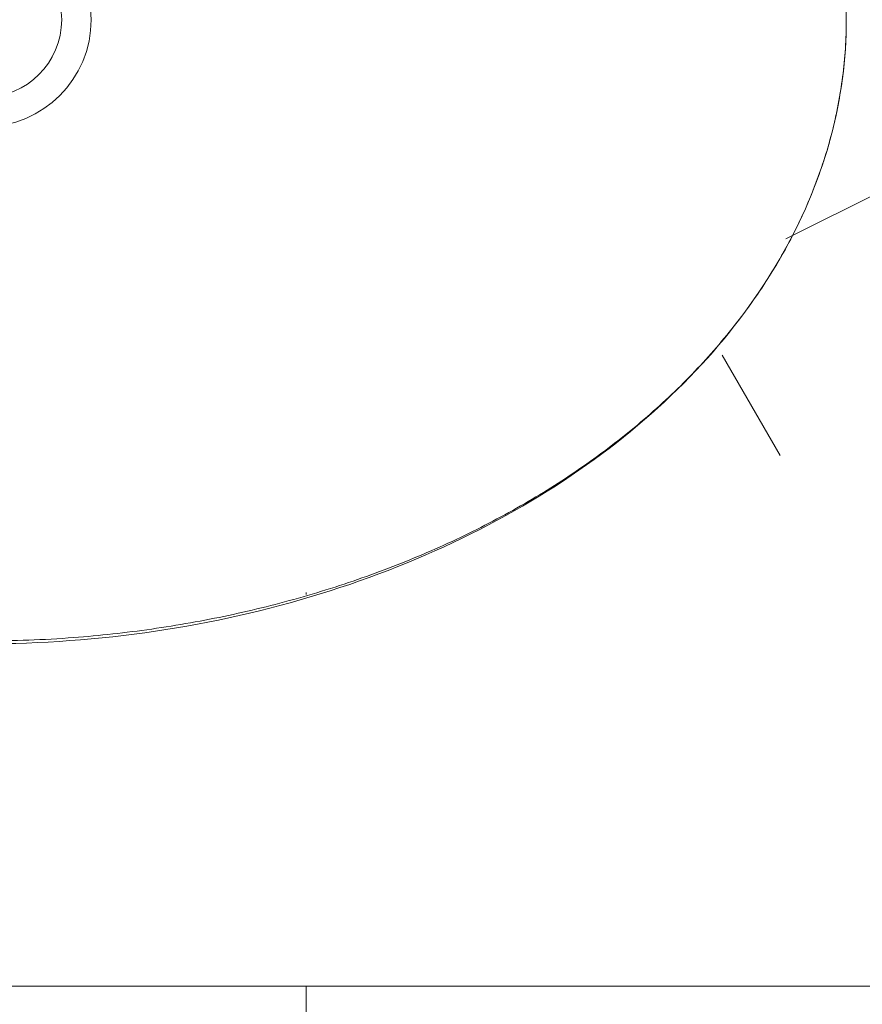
# Model space of a CAD drawing. Header units: millimetres. Extents: x 5980700 to 6194397, y -12939 to 2351883.
# Tile 78 of 124: x 6038194 to 6038438, y -2509 to -2223. Entities that reach past the tile are written whole.
import ezdxf

# ---------------------------------------------------------------- set-up
doc = ezdxf.new("R2010")
doc.units = ezdxf.units.MM
for name, color, linetype, lineweight in [('A-FLOR-PATT', 8, 'Continuous', 18), ('P-SANR-FIXT', 6, 'Continuous', 9), ('Q-CASE', 31, 'Continuous', 9)]:
    doc.layers.add(name, color=color, linetype=linetype, lineweight=lineweight)

# ---------------------------------------------------------------- blocks, each defined once
blk = doc.blocks.new('Componentes de gabinete 9 - Componentes de gabinete 10-3871332-PLANTA DE CAIMENTO DE PISOS - TÉRREO')
at = {"layer": 'Q-CASE', "lineweight": 5}
h = blk.add_hatch(dxfattribs=at)
h.set_pattern_fill('FP_32', color=256, style=0, pattern_type=2)
h.set_pattern_definition([(0, (2e-05, -3e-05), (812.8, 203.2), [33.528, -576.072, 33.528, -576.072, -3251.2]), (0, (2e-05, -3e-05), (812.8, 203.2), [-1219.2, 33.528, -1185.672, 33.528, -576.072, -1422.4]), (0, (2e-05, -3e-05), (812.8, 203.2), [-3048, 33.528, -372.872, 33.528, -982.472]), (120, (304.8, 101.6), (-582.3763620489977, 602.3054481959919), [33.52799999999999, -576.0719999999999, 33.52799999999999, -576.0719999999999, -3251.199999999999]), (120, (304.8, 101.6), (-582.3763620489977, 602.3054481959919), [-1219.2, 33.52799999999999, -1185.672, 33.52799999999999, -576.0719999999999, -1422.4]), (120, (304.8, 101.6), (-582.3763620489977, 602.3054481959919), [-3048, 33.52799999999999, -372.8719999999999, 33.52799999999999, -982.4719999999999]), (240, (406.4, 508), (-230.4236379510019, -805.5054481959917), [33.528, -576.072, 33.528, -576.072, -3251.2]), (240, (406.4, 508), (-230.4236379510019, -805.5054481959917), [-1219.2, 33.528, -1185.672, 33.528, -576.072, -1422.4]), (240, (406.4, 508), (-230.4236379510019, -805.5054481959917), [-3048, 33.528, -372.872, 33.528, -982.472])])
h.paths.add_polyline_path([(-1916.627681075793, -2503.341032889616), (-1916.627681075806, -1928.341032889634), (-4090.616646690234, -1928.341032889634), (-4090.616646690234, -2018.841821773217), (-4266.627681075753, -2018.841821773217), (-4266.627681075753, -2503.341032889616), (-2157.504512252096, -2503.341032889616)])
h.paths.add_polyline_path([(-3110.634107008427, -2404.163083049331), (-3167.436296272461, -2399.394518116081), (-3221.157012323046, -2385.38959533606), (-3268.906719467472, -2363.038630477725), (-3308.194852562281, -2333.777107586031), (-3337.907475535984, -2297.861812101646), (-3354.729751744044, -2262.080064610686), (-3360.600275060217, -2223.341032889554), (-3354.729751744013, -2184.602001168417), (-3335.245784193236, -2144.961343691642), (-3308.194852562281, -2112.904958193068), (-3268.906719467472, -2083.643435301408), (-3221.157012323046, -2061.292470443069), (-3167.436296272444, -2047.287547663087), (-3110.634107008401, -2042.518982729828), (-3072.063723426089, -2045.756980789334), (-3073.614829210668, -2014.807732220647), (-3075.889238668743, -2009.253733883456), (-3076.651862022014, -2003.300731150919), (-3075.850939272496, -1997.352760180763), (-3073.29385822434, -1991.492903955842), (-3069.878323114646, -1987.058951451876), (-3065.11199704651, -1983.411764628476), (-3059.56534687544, -1981.119493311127), (-3053.61482921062, -1980.337716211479), (-3047.664311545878, -1981.119493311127), (-3040.81046620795, -1984.412028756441), (-3037.351335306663, -1987.058951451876), (-3033.614829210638, -1991.990953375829), (-3031.378719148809, -1997.352760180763), (-3030.577796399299, -2003.300731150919), (-3031.340419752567, -2009.253733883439), (-3033.614829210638, -2014.807732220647), (-3035.478337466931, -2051.831263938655), (-3033.390313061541, -2052.15085995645), (-3025.61542372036, -2054.643551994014), (-3000.111201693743, -2061.292470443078), (-2952.361494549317, -2083.643435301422), (-2913.073361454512, -2112.904958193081), (-2884.108826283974, -2147.229036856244), (-2866.538462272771, -2184.602001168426), (-2860.667938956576, -2223.341032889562), (-2866.538462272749, -2262.080064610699), (-2884.108826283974, -2299.453028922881), (-2913.073361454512, -2333.777107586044), (-2952.361494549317, -2363.038630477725), (-3000.111201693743, -2385.38959533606), (-3053.831917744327, -2399.394518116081)])
h.paths.add_polyline_path([(-2291.627681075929, -2404.16308304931), (-2348.429870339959, -2399.394518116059), (-2402.150586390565, -2385.38959533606), (-2451.939830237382, -2361.51959800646), (-2489.188426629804, -2333.777107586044), (-2518.152961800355, -2299.453028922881), (-2535.72332581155, -2262.080064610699), (-2541.593849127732, -2223.341032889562), (-2535.72332581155, -2184.602001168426), (-2518.152961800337, -2147.229036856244), (-2489.188426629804, -2112.904958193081), (-2449.90029353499, -2083.643435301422), (-2402.150586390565, -2061.292470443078), (-2348.42987034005, -2047.287547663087), (-2310.16307827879, -2044.075036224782), (-2311.627681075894, -2014.807732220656), (-2313.90209053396, -2009.253733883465), (-2314.664713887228, -2003.300731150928), (-2313.863791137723, -1997.352760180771), (-2311.306710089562, -1991.492903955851), (-2304.722171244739, -1984.634033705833), (-2303.124848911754, -1983.411764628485), (-2297.578198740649, -1981.119493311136), (-2291.627681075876, -1980.337716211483), (-2285.677163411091, -1981.119493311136), (-2280.130513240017, -1983.411764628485), (-2275.364187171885, -1987.058951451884), (-2271.62768107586, -1991.990953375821), (-2269.353271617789, -1997.637186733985), (-2268.590648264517, -2003.300731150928), (-2269.353271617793, -2009.253733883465), (-2271.62768107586, -2014.807732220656), (-2271.948652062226, -2044.171044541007), (-2234.825491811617, -2047.287547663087), (-2181.104775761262, -2061.292470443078), (-2133.355068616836, -2083.643435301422), (-2094.066935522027, -2112.904958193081), (-2065.102400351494, -2147.229036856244), (-2047.532036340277, -2184.60200116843), (-2041.661513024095, -2223.341032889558), (-2047.532036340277, -2262.080064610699), (-2065.102400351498, -2299.453028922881), (-2094.066935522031, -2333.777107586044), (-2133.355068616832, -2363.038630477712), (-2181.104775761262, -2385.389595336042), (-2234.825491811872, -2399.394518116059)])
h.paths.add_polyline_path([(-3853.614829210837, -2404.163083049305), (-3910.417018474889, -2399.394518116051), (-3964.137734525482, -2385.389595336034), (-4011.887441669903, -2363.038630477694), (-4055.841707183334, -2329.142378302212), (-4081.97028659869, -2296.553628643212), (-4098.118636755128, -2260.765137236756), (-4103.580997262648, -2223.341032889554), (-4097.710473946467, -2184.602001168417), (-4080.14010993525, -2147.229036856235), (-4051.175574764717, -2112.904958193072), (-4011.887441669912, -2083.643435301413), (-3964.137734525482, -2061.292470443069), (-3910.417018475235, -2047.287547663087), (-3872.19667104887, -2043.171977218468), (-3873.614829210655, -2014.807732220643), (-3875.889238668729, -2009.253733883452), (-3876.651862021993, -2003.300731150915), (-3875.850939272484, -1997.352760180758), (-3873.293858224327, -1991.492903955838), (-3868.415851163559, -1985.939869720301), (-3865.111997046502, -1983.411764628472), (-3859.565346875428, -1981.119493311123), (-3853.61482921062, -1980.337716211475), (-3847.664311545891, -1981.119493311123), (-3842.117661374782, -1983.411764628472), (-3837.351335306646, -1987.058951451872), (-3833.614829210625, -1991.990953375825), (-3831.378719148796, -1997.352760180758), (-3830.577796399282, -2003.300731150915), (-3831.340419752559, -2009.253733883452), (-3833.614829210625, -2014.807732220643), (-3833.935800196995, -2044.171044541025), (-3796.812639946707, -2047.287547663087), (-3743.091923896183, -2061.292470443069), (-3695.342216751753, -2083.643435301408), (-3651.387951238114, -2117.539687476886), (-3625.259371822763, -2150.128437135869), (-3609.111021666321, -2185.91692854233), (-3603.648661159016, -2223.341032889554), (-3609.519184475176, -2262.080064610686), (-3629.681102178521, -2302.524118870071), (-3656.054083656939, -2333.777107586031), (-3695.342216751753, -2363.038630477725), (-3743.091923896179, -2385.38959533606), (-3796.812639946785, -2399.394518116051), (-3847.738132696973, -2403.669732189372)])
h = blk.add_hatch(dxfattribs=at)
h.set_pattern_fill('FP_33', color=256, style=0, pattern_type=2)
h.set_pattern_definition([(216.87, (635, 1587.5), (4762.494328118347, 3175.008507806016), [793.75, -7143.75]), (206.565, (1587.5, 1111.25), (-1587.501456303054, -1587.499067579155), [1774.879, -1774.879]), (198.435, (1587.5, 317.5), (-3174.997452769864, -1587.50290376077), [1004.024, -4016.092])])
h.paths.add_polyline_path([(-1916.627681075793, -2503.341032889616), (-1916.627681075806, -1928.341032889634), (-4090.616646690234, -1928.341032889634), (-4090.616646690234, -2018.841821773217), (-4266.627681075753, -2018.841821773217), (-4266.627681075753, -2503.341032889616), (-2157.504512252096, -2503.341032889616)])
h.paths.add_polyline_path([(-3110.634107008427, -2404.163083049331), (-3167.436296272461, -2399.394518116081), (-3221.157012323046, -2385.38959533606), (-3268.906719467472, -2363.038630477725), (-3308.194852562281, -2333.777107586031), (-3337.907475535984, -2297.861812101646), (-3354.729751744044, -2262.080064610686), (-3360.600275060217, -2223.341032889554), (-3354.729751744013, -2184.602001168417), (-3335.245784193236, -2144.961343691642), (-3308.194852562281, -2112.904958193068), (-3268.906719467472, -2083.643435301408), (-3221.157012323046, -2061.292470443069), (-3167.436296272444, -2047.287547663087), (-3110.634107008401, -2042.518982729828), (-3072.063723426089, -2045.756980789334), (-3073.614829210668, -2014.807732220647), (-3075.889238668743, -2009.253733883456), (-3076.651862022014, -2003.300731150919), (-3075.850939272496, -1997.352760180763), (-3073.29385822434, -1991.492903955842), (-3069.878323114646, -1987.058951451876), (-3065.11199704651, -1983.411764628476), (-3059.56534687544, -1981.119493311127), (-3053.61482921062, -1980.337716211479), (-3047.664311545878, -1981.119493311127), (-3040.81046620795, -1984.412028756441), (-3037.351335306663, -1987.058951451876), (-3033.614829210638, -1991.990953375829), (-3031.378719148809, -1997.352760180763), (-3030.577796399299, -2003.300731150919), (-3031.340419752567, -2009.253733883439), (-3033.614829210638, -2014.807732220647), (-3035.478337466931, -2051.831263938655), (-3033.390313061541, -2052.15085995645), (-3025.61542372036, -2054.643551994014), (-3000.111201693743, -2061.292470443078), (-2952.361494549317, -2083.643435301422), (-2913.073361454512, -2112.904958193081), (-2884.108826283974, -2147.229036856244), (-2866.538462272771, -2184.602001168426), (-2860.667938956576, -2223.341032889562), (-2866.538462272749, -2262.080064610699), (-2884.108826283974, -2299.453028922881), (-2913.073361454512, -2333.777107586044), (-2952.361494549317, -2363.038630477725), (-3000.111201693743, -2385.38959533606), (-3053.831917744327, -2399.394518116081)])
h.paths.add_polyline_path([(-2291.627681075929, -2404.16308304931), (-2348.429870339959, -2399.394518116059), (-2402.150586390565, -2385.38959533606), (-2451.939830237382, -2361.51959800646), (-2489.188426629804, -2333.777107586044), (-2518.152961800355, -2299.453028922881), (-2535.72332581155, -2262.080064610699), (-2541.593849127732, -2223.341032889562), (-2535.72332581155, -2184.602001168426), (-2518.152961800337, -2147.229036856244), (-2489.188426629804, -2112.904958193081), (-2449.90029353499, -2083.643435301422), (-2402.150586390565, -2061.292470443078), (-2348.42987034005, -2047.287547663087), (-2310.16307827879, -2044.075036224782), (-2311.627681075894, -2014.807732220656), (-2313.90209053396, -2009.253733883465), (-2314.664713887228, -2003.300731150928), (-2313.863791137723, -1997.352760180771), (-2311.306710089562, -1991.492903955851), (-2304.722171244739, -1984.634033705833), (-2303.124848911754, -1983.411764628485), (-2297.578198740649, -1981.119493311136), (-2291.627681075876, -1980.337716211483), (-2285.677163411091, -1981.119493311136), (-2280.130513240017, -1983.411764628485), (-2275.364187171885, -1987.058951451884), (-2271.62768107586, -1991.990953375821), (-2269.353271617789, -1997.637186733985), (-2268.590648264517, -2003.300731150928), (-2269.353271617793, -2009.253733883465), (-2271.62768107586, -2014.807732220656), (-2271.948652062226, -2044.171044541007), (-2234.825491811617, -2047.287547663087), (-2181.104775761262, -2061.292470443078), (-2133.355068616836, -2083.643435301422), (-2094.066935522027, -2112.904958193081), (-2065.102400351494, -2147.229036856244), (-2047.532036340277, -2184.60200116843), (-2041.661513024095, -2223.341032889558), (-2047.532036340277, -2262.080064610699), (-2065.102400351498, -2299.453028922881), (-2094.066935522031, -2333.777107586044), (-2133.355068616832, -2363.038630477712), (-2181.104775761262, -2385.389595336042), (-2234.825491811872, -2399.394518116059)])
h.paths.add_polyline_path([(-3853.614829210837, -2404.163083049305), (-3910.417018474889, -2399.394518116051), (-3964.137734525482, -2385.389595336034), (-4011.887441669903, -2363.038630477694), (-4055.841707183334, -2329.142378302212), (-4081.97028659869, -2296.553628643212), (-4098.118636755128, -2260.765137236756), (-4103.580997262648, -2223.341032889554), (-4097.710473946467, -2184.602001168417), (-4080.14010993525, -2147.229036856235), (-4051.175574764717, -2112.904958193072), (-4011.887441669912, -2083.643435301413), (-3964.137734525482, -2061.292470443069), (-3910.417018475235, -2047.287547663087), (-3872.19667104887, -2043.171977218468), (-3873.614829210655, -2014.807732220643), (-3875.889238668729, -2009.253733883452), (-3876.651862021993, -2003.300731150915), (-3875.850939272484, -1997.352760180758), (-3873.293858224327, -1991.492903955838), (-3868.415851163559, -1985.939869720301), (-3865.111997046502, -1983.411764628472), (-3859.565346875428, -1981.119493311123), (-3853.61482921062, -1980.337716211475), (-3847.664311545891, -1981.119493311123), (-3842.117661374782, -1983.411764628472), (-3837.351335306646, -1987.058951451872), (-3833.614829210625, -1991.990953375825), (-3831.378719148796, -1997.352760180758), (-3830.577796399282, -2003.300731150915), (-3831.340419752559, -2009.253733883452), (-3833.614829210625, -2014.807732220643), (-3833.935800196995, -2044.171044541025), (-3796.812639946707, -2047.287547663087), (-3743.091923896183, -2061.292470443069), (-3695.342216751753, -2083.643435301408), (-3651.387951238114, -2117.539687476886), (-3625.259371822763, -2150.128437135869), (-3609.111021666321, -2185.91692854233), (-3603.648661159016, -2223.341032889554), (-3609.519184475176, -2262.080064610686), (-3629.681102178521, -2302.524118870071), (-3656.054083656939, -2333.777107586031), (-3695.342216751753, -2363.038630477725), (-3743.091923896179, -2385.38959533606), (-3796.812639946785, -2399.394518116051), (-3847.738132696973, -2403.669732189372)])
at = {"layer": 'Q-CASE', "color": 133, "lineweight": 5}
blk.add_line((-4266.627681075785, -2503.341032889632), (-1916.627681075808, -2503.341032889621), dxfattribs=at)
for points, knots in [([(-2272.940865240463, -2043.029921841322), (-2262.48738732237, -2043.601813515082), (-2235.495914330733, -2046.327661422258), (-2193.402673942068, -2055.852852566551), (-2149.413023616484, -2073.395573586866), (-2111.293563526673, -2096.743737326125), (-2080.522260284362, -2124.738962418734), (-2050.665771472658, -2166.481287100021), (-2041.66151302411, -2200.63404761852), (-2041.66151302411, -2223.341032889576)], [1.644021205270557, 1.644021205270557, 1.644021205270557, 1.644021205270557, 1.767145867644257, 1.963495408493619, 2.159844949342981, 2.356194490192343, 2.552544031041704, 2.748893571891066, 3.14159265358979, 3.14159265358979, 3.14159265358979, 3.14159265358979]), ([(-2041.66151302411, -2223.341032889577), (-2041.66151302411, -2246.048018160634), (-2050.665771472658, -2280.200778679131), (-2080.522260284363, -2321.943103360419), (-2111.293563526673, -2349.938328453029), (-2149.413023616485, -2373.286492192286), (-2193.402673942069, -2390.829213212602), (-2241.471351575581, -2401.706573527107), (-2291.62768107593, -2405.391337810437), (-2341.784010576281, -2401.706573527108), (-2389.852688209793, -2390.829213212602), (-2433.842338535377, -2373.286492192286), (-2471.961798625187, -2349.938328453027), (-2502.733101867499, -2321.943103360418), (-2532.589590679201, -2280.200778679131), (-2541.593849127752, -2246.048018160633), (-2541.593849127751, -2223.341032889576)], [-3.14159265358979, -3.14159265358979, -3.14159265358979, -3.14159265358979, -2.748893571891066, -2.552544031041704, -2.356194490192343, -2.159844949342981, -1.963495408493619, -1.767145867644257, -1.570796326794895, -1.374446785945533, -1.178097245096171, -0.9817477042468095, -0.7853981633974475, -0.5890486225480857, -0.3926990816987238, 0, 0, 0, 0])]:
    blk.add_open_spline(points, degree=3, knots=knots, dxfattribs=at)
blk = doc.blocks.new('Deca_Cuba de Embutir Universal Oval_L_37 - L_37_17_Branco Gelo GE17-3871355-PLANTA DE CAIMENTO DE PISOS - TÉRREO')
at = {"layer": 'P-SANR-FIXT', "color": 90, "lineweight": 5}
for centre, radius in [((0.1773241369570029, 1.184385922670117e-13), 31.04433031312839), ((0.1773352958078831, 1.184385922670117e-13), 22.49998291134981)]:
    blk.add_circle(centre, radius, dxfattribs=at)
blk.add_open_spline([(249.9661680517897, 1.331533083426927e-10), (249.9487605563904, -5.576945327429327), (249.2309886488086, -16.62909343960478), (246.115976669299, -32.87857124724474), (240.9310606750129, -48.86985488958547), (233.6497721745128, -64.65930090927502), (224.5382467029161, -79.66567800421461), (215.2553353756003, -91.77789523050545), (206.9657915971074, -101.0462082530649), (198.180570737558, -109.9407754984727), (186.0096777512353, -120.6046998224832), (172.5539843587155, -130.4356117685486), (161.1881014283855, -137.656893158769), (149.2540249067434, -144.5623275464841), (133.4974984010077, -152.4759765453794), (113.7195315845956, -160.5714865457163), (96.19751944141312, -166.2871145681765), (81.88559020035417, -170.1341858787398), (67.45751990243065, -173.4712949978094), (52.53989968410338, -176.1199207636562), (37.44757654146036, -178.0282909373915), (25.60058598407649, -179.1276033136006), (13.14112405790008, -179.8284308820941), (0.0001121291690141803, -180.0736605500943), (-13.14157257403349, -179.8284000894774), (-26.14073191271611, -179.0972557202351), (-39.06697626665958, -177.8662240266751), (-51.99215843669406, -176.1386276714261), (-64.7757108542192, -173.9312076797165), (-77.2797440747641, -171.269846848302), (-89.56807652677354, -168.130442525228), (-101.7120111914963, -164.5054827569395), (-113.578869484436, -160.4323892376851), (-125.0412526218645, -155.9571231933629), (-136.1546241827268, -151.0465540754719), (-146.9865604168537, -145.682658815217), (-157.4180866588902, -139.9219055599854), (-167.3378583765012, -133.8283248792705), (-176.7905614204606, -127.3612064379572), (-185.8370916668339, -120.4928035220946), (-194.3773779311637, -113.2961635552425), (-202.3209972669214, -105.8505852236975), (-209.6999008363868, -98.1095680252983), (-216.5656575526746, -90.03681551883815), (-222.8414178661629, -81.71890648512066), (-228.4618392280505, -73.24640232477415), (-233.4439695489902, -64.57105873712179), (-239.2929150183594, -52.66577943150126), (-244.9629843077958, -37.46108720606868), (-249.0120068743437, -18.99355938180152), (-249.9462737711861, -6.373651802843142), (-249.9661680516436, 8.54113087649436e-11)], degree=3, knots=[-1, -1, -1, -1, -0.9708333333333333, -0.9416666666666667, -0.9125, -0.8833333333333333, -0.8541666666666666, -0.825, -0.8104166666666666, -0.7958333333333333, -0.7666666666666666, -0.7374999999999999, -0.7229166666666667, -0.7083333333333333, -0.6791666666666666, -0.6499999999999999, -0.6208333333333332, -0.60625, -0.5916666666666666, -0.5625, -0.5479166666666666, -0.5333333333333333, -0.5166666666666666, -0.5, -0.4833333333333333, -0.4666666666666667, -0.45, -0.4333333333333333, -0.4166666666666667, -0.4, -0.3833333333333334, -0.3666666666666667, -0.35, -0.3333333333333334, -0.3166666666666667, -0.3, -0.2833333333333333, -0.2666666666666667, -0.25, -0.2333333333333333, -0.2166666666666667, -0.2, -0.1833333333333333, -0.1666666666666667, -0.15, -0.1333333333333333, -0.1166666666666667, -0.1, -0.06666666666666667, -0.03333333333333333, 0, 0, 0, 0], dxfattribs=at)
blk = doc.blocks.new('BE-PMSa-MOD-ARQ-CONEXAODOFUTURO-EX-000-R_rvt-1-PLANTA DE CAIMENTO DE PISOS - TÉRREO')
at = {"layer": 'A-FLOR-PATT', "lineweight": 5}
h = blk.add_hatch(dxfattribs=at)
h.set_pattern_fill('FP_19', color=71, style=0, pattern_type=2)
h.set_pattern_definition([(0, (1076.385, -4153.340999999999), (0, 450), []), (90, (1076.385, -4153.340999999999), (-450, 2.755455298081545e-14), [])])
h.paths.add_polyline_path([(-1408.117406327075, -6885.841005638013), (-1448.117406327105, -6885.841005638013), (-1448.117406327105, -6165.841005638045), (-1458.117406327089, -6165.841005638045), (-1458.117406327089, -6154.841005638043), (-1478.122472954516, -6154.841005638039), (-1478.122472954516, -6265.841005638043), (-1497.12247295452, -6265.841005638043), (-1497.12247295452, -6135.841005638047), (-1458.117406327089, -6135.841005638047), (-1458.117406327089, -6125.841005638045), (-1448.117406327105, -6125.841005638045), (-1448.117406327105, -6085.84100563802), (-1408.117406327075, -6085.84100563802), (-1408.117406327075, -6125.841005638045), (-1398.117406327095, -6125.841005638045), (-1398.117406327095, -6135.841005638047), (-1359.11233969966, -6135.841005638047), (-1359.11233969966, -6265.841005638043), (-1378.112339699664, -6265.841005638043), (-1379.117406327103, -6154.841005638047), (-1398.117406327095, -6154.841005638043), (-1398.117406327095, -6165.841005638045), (-1408.117406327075, -6165.841005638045), (-1408.117406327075, -6804.748590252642)])
h.paths.add_polyline_path([(-422.2840729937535, -6885.841005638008), (-462.2840729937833, -6885.841005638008), (-462.2840729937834, -6165.841005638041), (-472.284072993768, -6165.841005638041), (-472.284072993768, -6154.841005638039), (-492.2891396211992, -6154.841005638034), (-492.2891396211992, -6265.841005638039), (-511.2891396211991, -6265.841005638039), (-511.2891396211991, -6135.841005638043), (-472.284072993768, -6135.841005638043), (-472.284072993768, -6125.841005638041), (-462.2840729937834, -6125.841005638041), (-462.2840729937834, -6085.841005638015), (-422.2840729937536, -6085.841005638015), (-422.2840729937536, -6125.841005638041), (-412.2840729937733, -6125.841005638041), (-412.2840729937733, -6135.841005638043), (-373.2790063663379, -6135.841005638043), (-373.2790063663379, -6265.841005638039), (-392.2790063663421, -6265.841005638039), (-393.2840729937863, -6154.841005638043), (-412.2840729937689, -6154.841005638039), (-412.2840729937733, -6165.841005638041), (-422.2840729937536, -6165.841005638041), (-422.2840729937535, -6804.748590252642)])
h.paths.add_polyline_path([(563.5492603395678, -6885.841005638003), (523.5492603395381, -6885.841005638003), (523.5492603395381, -6165.841005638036), (513.5492603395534, -6165.841005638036), (513.5492603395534, -6154.84100563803), (493.5441937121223, -6154.841005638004), (493.5441937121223, -6265.841005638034), (474.5441937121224, -6265.841005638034), (474.5441937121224, -6135.841005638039), (513.5492603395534, -6135.841005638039), (513.5492603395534, -6125.841005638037), (523.5492603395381, -6125.841005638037), (523.5492603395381, -6085.841005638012), (563.5492603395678, -6085.841005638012), (563.5492603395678, -6125.841005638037), (573.5492603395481, -6125.841005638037), (573.5492603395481, -6135.841005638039), (612.5543269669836, -6135.841005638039), (612.5543269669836, -6265.841005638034), (593.5543269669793, -6265.841005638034), (592.5492603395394, -6154.841005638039), (573.5492603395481, -6154.841005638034), (573.5492603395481, -6165.841005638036), (563.5492603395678, -6165.841005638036), (563.5492603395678, -6804.748590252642)])
h.paths.add_polyline_path([(1549.382593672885, -6885.841005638), (1509.382593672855, -6885.841005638), (1509.382593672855, -6165.841005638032), (1499.38259367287, -6165.841005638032), (1499.38259367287, -6154.841005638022), (1479.377527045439, -6154.841005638), (1479.377527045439, -6265.84100563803), (1460.377527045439, -6265.84100563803), (1460.377527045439, -6135.841005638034), (1499.38259367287, -6135.841005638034), (1499.38259367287, -6125.841005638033), (1509.382593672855, -6125.841005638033), (1509.382593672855, -6085.841005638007), (1549.382593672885, -6085.841005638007), (1549.382593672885, -6125.841005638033), (1559.382593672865, -6125.841005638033), (1559.382593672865, -6135.841005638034), (1598.387660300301, -6135.841005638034), (1598.387660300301, -6265.84100563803), (1579.387660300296, -6265.84100563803), (1578.382593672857, -6154.841005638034), (1559.382593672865, -6154.84100563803), (1559.382593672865, -6165.841005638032), (1549.382593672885, -6165.841005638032), (1549.382593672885, -6839.505983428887)])
h.paths.add_polyline_path([(-3379.784072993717, -6885.841005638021), (-3419.784072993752, -6885.841005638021), (-3419.784072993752, -6165.841005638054), (-3429.784072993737, -6165.841005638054), (-3429.784072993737, -6154.841005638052), (-3449.789139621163, -6154.841005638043), (-3449.789139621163, -6265.841005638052), (-3468.789139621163, -6265.841005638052), (-3468.789139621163, -6135.841005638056), (-3429.784072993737, -6135.841005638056), (-3429.784072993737, -6125.841005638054), (-3419.784072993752, -6125.841005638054), (-3419.784072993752, -6085.841005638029), (-3379.784072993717, -6085.841005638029), (-3379.784072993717, -6125.841005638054), (-3369.784072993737, -6125.841005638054), (-3369.784072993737, -6135.841005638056), (-3330.779006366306, -6135.841005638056), (-3330.779006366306, -6265.841005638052), (-3349.779006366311, -6265.841005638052), (-3350.784072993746, -6154.841005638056), (-3369.784072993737, -6154.841005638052), (-3369.784072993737, -6165.841005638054), (-3379.784072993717, -6165.841005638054), (-3379.784072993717, -6804.748590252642)])
h.paths.add_polyline_path([(-2393.950739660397, -6885.841005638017), (-2433.950739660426, -6885.841005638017), (-2433.950739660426, -6165.841005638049), (-2443.950739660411, -6165.841005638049), (-2443.950739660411, -6154.841005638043), (-2463.955806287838, -6154.841005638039), (-2463.955806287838, -6265.841005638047), (-2482.955806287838, -6265.841005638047), (-2482.955806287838, -6135.841005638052), (-2443.950739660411, -6135.841005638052), (-2443.950739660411, -6125.84100563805), (-2433.950739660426, -6125.84100563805), (-2433.950739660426, -6085.841005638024), (-2393.950739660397, -6085.841005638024), (-2393.950739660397, -6125.84100563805), (-2383.950739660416, -6125.84100563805), (-2383.950739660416, -6135.841005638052), (-2344.945673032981, -6135.841005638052), (-2344.945673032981, -6265.841005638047), (-2363.945673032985, -6265.841005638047), (-2364.950739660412, -6154.841005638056), (-2383.950739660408, -6154.841005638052), (-2383.950739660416, -6165.841005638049), (-2393.950739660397, -6165.841005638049), (-2393.950739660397, -6804.748590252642)])
h.paths.add_polyline_path([(-1633.586260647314, -8187.825683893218), (-1326.11487301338, -8187.825683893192), (-1326.11487301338, -6915.841005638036), (-1408.117406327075, -6915.841005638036), (-1408.117406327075, -6885.841005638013), (-1222.284072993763, -6885.841005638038), (-1222.284072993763, -6915.841005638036), (-1296.11487301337, -6915.841005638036), (-1296.11487301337, -8187.825683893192), (-340.281539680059, -8187.825683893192), (-340.281539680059, -6915.841005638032), (-422.2840729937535, -6915.841005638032), (-422.2840729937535, -6885.841005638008), (-236.4507396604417, -6885.841005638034), (-236.4507396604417, -6915.841005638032), (-310.281539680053, -6915.841005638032), (-310.2815396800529, -8187.825683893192), (645.5517936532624, -8187.825683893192), (645.5517936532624, -6915.841005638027), (563.5492603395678, -6915.841005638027), (563.5492603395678, -6885.841005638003), (749.3825936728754, -6885.84100563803), (749.3825936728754, -6915.841005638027), (675.5517936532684, -6915.841005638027), (675.5517936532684, -8187.825683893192), (1631.385126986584, -8187.825683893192), (1631.385126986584, -6915.841005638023), (1549.382593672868, -6915.841005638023), (1549.382593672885, -6885.841005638), (1876.385126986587, -6885.841005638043), (1876.385126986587, -5160.841005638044), (1819.382593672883, -5160.84100563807), (1819.382593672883, -5130.841005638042), (1876.385126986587, -5130.841005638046), (1876.385126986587, -3880.841005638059), (1437.385126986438, -3880.841005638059), (1436.385126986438, -3898.231985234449), (1424.554938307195, -3898.231985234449), (1424.554938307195, -3931.218364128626), (1419.460598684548, -3931.218364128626), (1419.460598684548, -3946.925911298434), (1413.385126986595, -3946.925911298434), (1413.385126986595, -3958.858886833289), (1444.385126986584, -3958.858886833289), (1444.385126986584, -3970.828505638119), (1370.385126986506, -3970.828505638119), (1370.385126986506, -3958.948636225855), (1401.385126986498, -3958.858886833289), (1401.385126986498, -3946.925911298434), (1395.309655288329, -3946.925911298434), (1395.309655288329, -3931.218364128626), (1390.215315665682, -3931.218364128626), (1390.215315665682, -3898.231985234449), (1377.385126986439, -3897.231985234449), (1377.385126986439, -3880.841005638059), (938.3851269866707, -3880.841005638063), (938.385126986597, -5130.841005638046), (1019.382593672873, -5130.841005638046), (1019.382593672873, -5160.841005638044), (816.3825936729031, -5160.84100563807), (816.3825936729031, -5130.841005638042), (908.3851269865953, -5130.841005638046), (908.3851269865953, -3880.841005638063), (469.3851269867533, -3880.841005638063), (468.3851269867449, -3898.231985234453), (456.554938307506, -3898.231985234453), (456.554938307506, -3931.21836412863), (451.4605986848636, -3931.21836412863), (451.4605986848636, -3946.925911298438), (445.3851269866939, -3946.925911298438), (445.3851269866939, -3958.948636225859), (476.3851269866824, -3958.948636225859), (476.3851269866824, -3970.828505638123), (402.3851269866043, -3970.828505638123), (402.3851269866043, -3958.858886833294), (433.3851269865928, -3958.858886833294), (433.3851269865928, -3946.925911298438), (427.3096552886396, -3946.925911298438), (427.3096552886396, -3931.21836412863), (422.2153156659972, -3931.21836412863), (422.2153156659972, -3898.231985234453), (409.3851269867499, -3897.231985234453), (409.3851269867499, -3880.841005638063), (-29.61487301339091, -3880.841005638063), (-29.61487301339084, -5130.841005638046), (16.38259367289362, -5130.841005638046), (16.38259367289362, -5160.841005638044), (-116.6174063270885, -5160.84100563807), (-116.6174063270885, -5130.841005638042), (-59.61487301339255, -5130.841005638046), (-59.61487301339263, -3880.841005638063), (-498.6148730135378, -3880.841005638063), (-499.6148730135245, -3898.231985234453), (-511.4450616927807, -3898.231985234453), (-511.4450616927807, -3931.21836412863), (-516.5394013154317, -3931.21836412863), (-516.5394013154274, -3946.925911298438), (-522.6148730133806, -3946.925911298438), (-522.6148730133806, -3958.858886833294), (-491.6148730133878, -3958.858886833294), (-491.6148730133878, -3970.828505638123), (-565.614873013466, -3970.828505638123), (-565.614873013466, -3958.948636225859), (-534.6148730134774, -3958.858886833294), (-534.6148730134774, -3946.925911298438), (-540.6903447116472, -3946.925911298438), (-540.6903447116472, -3931.21836412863), (-545.7846843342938, -3931.21836412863), (-545.7846843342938, -3898.231985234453), (-558.6148730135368, -3897.231985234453), (-558.6148730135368, -3880.841005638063), (-997.6148730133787, -3880.841005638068), (-997.6148730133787, -5130.841005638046), (-916.6174063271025, -5130.841005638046), (-916.6174063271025, -5160.841005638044), (-1084.617406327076, -5160.84100563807), (-1084.617406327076, -5130.841005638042), (-1027.61487301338, -5130.841005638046), (-1027.614873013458, -3880.841005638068), (-1466.614873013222, -3880.841005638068), (-1467.614873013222, -3898.231985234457), (-1479.44506169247, -3898.231985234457), (-1479.44506169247, -3931.218364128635), (-1484.539401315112, -3931.218364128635), (-1484.539401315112, -3946.925911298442), (-1490.614873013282, -3946.925911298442), (-1490.614873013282, -3958.948636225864), (-1459.614873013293, -3958.948636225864), (-1459.614873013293, -3970.828505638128), (-1533.614873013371, -3970.828505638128), (-1533.614873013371, -3958.858886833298), (-1502.614873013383, -3958.858886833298), (-1502.614873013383, -3946.925911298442), (-1508.690344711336, -3946.925911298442), (-1508.690344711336, -3931.218364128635), (-1513.784684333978, -3931.218364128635), (-1513.784684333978, -3898.231985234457), (-1526.614873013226, -3897.231985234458), (-1526.614873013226, -3880.841005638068), (-1965.614873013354, -3880.841005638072), (-1965.614873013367, -5130.841005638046), (-1884.61740632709, -5130.841005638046), (-1884.61740632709, -5160.841005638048), (-2052.617406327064, -5160.84100563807), (-2052.617406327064, -5130.841005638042), (-1995.614873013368, -5130.841005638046), (-1995.614873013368, -3880.841005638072), (-2434.614873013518, -3880.841005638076), (-2435.614873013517, -3898.231985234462), (-2447.445061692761, -3898.231985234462), (-2447.445061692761, -3931.218364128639), (-2452.539401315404, -3931.218364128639), (-2452.539401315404, -3946.925911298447), (-2458.614873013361, -3946.925911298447), (-2458.614873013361, -3958.858886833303), (-2427.614873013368, -3958.858886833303), (-2427.614873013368, -3970.828505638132), (-2501.614873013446, -3970.828505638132), (-2501.614873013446, -3958.948636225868), (-2470.614873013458, -3958.858886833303), (-2470.614873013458, -3946.925911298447), (-2476.690344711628, -3946.925911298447), (-2476.690344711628, -3931.218364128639), (-2481.78468433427, -3931.218364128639), (-2481.78468433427, -3898.231985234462), (-2494.614873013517, -3897.231985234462), (-2494.614873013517, -3880.841005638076), (-2933.614873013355, -3880.841005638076), (-2933.614873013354, -5130.841005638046), (-2852.617406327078, -5130.841005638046), (-2852.617406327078, -5160.841005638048), (-2963.614873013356, -5160.841005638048), (-2963.614873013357, -3730.841005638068), (-273.614873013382, -3730.841005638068), (-273.6148730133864, -1905.841005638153), (-333.6148730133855, -1905.841005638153), (-333.6148730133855, -1920.841005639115), (-403.6148730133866, -1920.841005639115), (-403.6148730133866, -1905.841005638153), (-413.6148730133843, -1905.841005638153), (-413.6148730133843, -2645.841005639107), (-403.614873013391, -2645.841005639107), (-403.614873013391, -2656.841005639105), (-383.6098063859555, -2656.841005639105), (-383.6098063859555, -2545.841005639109), (-364.6098063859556, -2545.841005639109), (-364.6098063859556, -2675.841005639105), (-403.614873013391, -2675.841005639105), (-403.614873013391, -2685.841005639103), (-413.6148730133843, -2685.841005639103), (-413.6148730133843, -2725.841005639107), (-443.614873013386, -2725.841005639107), (-443.614873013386, -2685.841005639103), (-453.6148730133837, -2685.841005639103), (-453.6148730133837, -2675.841005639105), (-492.6199396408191, -2675.841005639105), (-492.6199396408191, -2545.841005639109), (-473.6199396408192, -2545.841005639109), (-472.6148730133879, -2656.841005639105), (-453.6148730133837, -2656.841005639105), (-453.6148730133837, -2645.841005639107), (-443.614873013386, -2645.841005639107), (-443.614873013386, -1905.841005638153), (-1243.614873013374, -1905.841005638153), (-1243.614873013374, -1920.841005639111), (-1313.614873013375, -1920.841005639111), (-1313.614873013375, -1905.841005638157), (-1861.627696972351, -1905.841005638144), (-1861.627696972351, -2730.841005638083), (-1891.627696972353, -2730.841005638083), (-1891.627696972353, -2503.341005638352), (-4291.627696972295, -2503.34100563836), (-4291.627696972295, -3602.841794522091), (-4115.616662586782, -3602.841794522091), (-4115.616662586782, -3918.841794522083), (-4291.627696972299, -3918.841794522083), (-4291.62769697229, -6885.841005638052), (-4179.784072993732, -6885.841005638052), (-4179.784072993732, -6915.841005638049), (-4291.62769697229, -6915.841005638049), (-4291.62769697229, -8187.825683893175), (-3297.781539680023, -8187.825683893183), (-3297.781539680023, -6915.841005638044), (-3379.784072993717, -6915.841005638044), (-3379.784072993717, -6885.841005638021), (-3193.950739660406, -6885.841005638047), (-3193.950739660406, -6915.841005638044), (-3267.781539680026, -6915.841005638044), (-3267.781539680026, -8187.825683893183), (-2311.948206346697, -8187.825683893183), (-2311.948206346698, -6915.84100563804), (-2393.950739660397, -6915.84100563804), (-2393.950739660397, -6885.841005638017), (-2208.117406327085, -6885.841005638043), (-2208.117406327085, -6915.84100563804), (-2281.948206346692, -6915.84100563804), (-2281.948206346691, -8187.825683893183), (-1634.040783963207, -8187.825683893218)])
h.paths.add_polyline_path([(1081.283969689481, -8177.824964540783), (974.2429165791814, -8177.757752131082), (969.89444838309, -8176.62737626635), (962.5990053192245, -8171.491896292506), (958.4892938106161, -8163.573126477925), (957.9528572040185, -8159.112278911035), (958.3458896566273, -8046.283814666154), (960.307945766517, -8039.866218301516), (963.7283128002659, -8032.919235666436), (963.7283128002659, -7942.145418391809), (961.4375489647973, -7935.578149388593), (960.4463710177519, -7926.6496358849), (961.5940795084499, -7650.620109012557), (964.0656786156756, -7630.220274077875), (974.8299487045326, -7602.120334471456), (992.0949357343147, -7577.474922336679), (1014.827323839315, -7557.759074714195), (1044.094972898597, -7543.599703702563), (1071.00633885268, -7537.47041637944), (1104.593384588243, -7534.802663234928), (1150.72110646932, -7533.999939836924), (1177.139309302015, -7534.536061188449), (1217.145192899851, -7537.754905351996), (1245.244404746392, -7544.159408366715), (1272.081338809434, -7557.769795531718), (1294.810519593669, -7577.489024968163), (1312.071615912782, -7602.136909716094), (1322.831558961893, -7630.238285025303), (1326.446371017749, -7660.111296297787), (1325.461348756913, -7935.551189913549), (1322.756520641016, -7944.035336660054), (1322.75652064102, -8032.919235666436), (1327.175489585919, -8039.484241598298), (1328.701960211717, -8047.249322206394), (1328.191987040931, -8166.732035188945), (1324.318356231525, -8173.441360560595), (1317.609030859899, -8177.314991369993), (1313.735400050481, -8177.824964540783)])
h.paths.add_polyline_path([(327.9020667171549, -8177.824964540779), (-11.59041675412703, -8177.757752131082), (-15.938884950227, -8176.627376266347), (-23.23432801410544, -8171.491896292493), (-27.34403952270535, -8163.573126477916), (-27.88047612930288, -8159.11227891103), (-27.48744367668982, -8046.283814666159), (-25.52538756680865, -8039.866218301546), (-22.10502053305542, -8032.919235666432), (-22.10502053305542, -7942.145418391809), (-24.39578436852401, -7935.578149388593), (-25.38696231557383, -7926.649635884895), (-24.23925382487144, -7650.620109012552), (-21.76765471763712, -7630.220274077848), (-11.00338462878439, -7602.120334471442), (6.261602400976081, -7577.474922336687), (28.99399050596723, -7557.759074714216), (58.26163956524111, -7543.599703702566), (85.1730055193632, -7537.470416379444), (118.760051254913, -7534.802663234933), (164.8877731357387, -7533.999939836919), (197.9780157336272, -7535.04143530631), (231.3118595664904, -7537.754905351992), (259.4110714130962, -7544.159408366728), (286.2480054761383, -7557.769795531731), (308.9771862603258, -7577.48902496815), (326.2382825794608, -7602.136909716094), (336.9982256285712, -7630.238285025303), (340.613037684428, -7660.111296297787), (339.6280154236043, -7935.551189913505), (336.9231873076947, -7944.035336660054), (336.923187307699, -8032.919235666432), (341.3421562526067, -8039.484241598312), (342.8686268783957, -8047.249322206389), (342.3586537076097, -8166.73203518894), (338.4850228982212, -8173.441360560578), (331.7756975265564, -8177.314991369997)])
h.paths.add_polyline_path([(-992.9312666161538, -8177.824964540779), (-1001.772218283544, -8176.627376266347), (-1009.067661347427, -8171.491896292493), (-1013.177372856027, -8163.573126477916), (-1013.713809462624, -8159.11227891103), (-1013.320777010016, -8046.283814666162), (-1011.358720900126, -8039.866218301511), (-1007.938353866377, -8032.919235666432), (-1007.938353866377, -7942.145418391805), (-1010.229117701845, -7935.57814938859), (-1011.220295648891, -7926.649635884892), (-1010.072587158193, -7650.620109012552), (-1007.600988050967, -7630.22027407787), (-996.8367179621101, -7602.120334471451), (-979.5717309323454, -7577.474922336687), (-956.8393428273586, -7557.75907471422), (-927.5716937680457, -7543.599703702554), (-900.6603278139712, -7537.470416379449), (-867.0732820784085, -7534.802663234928), (-820.9455601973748, -7533.999939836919), (-794.5273573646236, -7534.536061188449), (-754.5214737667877, -7537.754905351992), (-726.4222619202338, -7544.159408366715), (-699.5853278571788, -7557.769795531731), (-676.8561470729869, -7577.489024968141), (-659.5950507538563, -7602.136909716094), (-648.8351077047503, -7630.238285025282), (-645.2202956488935, -7660.111296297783), (-646.2053179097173, -7935.55118991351), (-648.9101460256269, -7944.035336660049), (-648.9101460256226, -8032.919235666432), (-644.4911770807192, -8039.484241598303), (-642.9647064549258, -8047.249322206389), (-643.4746796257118, -8166.73203518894), (-647.3483104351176, -8173.441360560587), (-654.0576358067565, -8177.314991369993), (-661.1148590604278, -8177.824964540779), (-979.7632562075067, -8177.824964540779)])
h.paths.add_polyline_path([(-1863.06921016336, -8177.824964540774), (-1973.078744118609, -8177.757752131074), (-1977.427212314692, -8176.627376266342), (-1984.722655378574, -8171.491896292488), (-1988.832366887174, -8163.573126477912), (-1989.368803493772, -8159.112278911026), (-1988.975771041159, -8046.283814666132), (-1987.013714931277, -8039.866218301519), (-1983.593347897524, -8032.919235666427), (-1983.593347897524, -7942.145418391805), (-1985.884111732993, -7935.578149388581), (-1986.875289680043, -7926.649635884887), (-1985.72758118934, -7650.620109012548), (-1983.255982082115, -7630.22027407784), (-1972.491711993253, -7602.120334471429), (-1955.226724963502, -7577.474922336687), (-1932.494336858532, -7557.75907471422), (-1903.22668779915, -7543.599703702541), (-1876.315321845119, -7537.470416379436), (-1842.728276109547, -7534.802663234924), (-1796.60055422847, -7533.999939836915), (-1770.182351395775, -7534.53606118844), (-1730.176467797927, -7537.754905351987), (-1702.077255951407, -7544.159408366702), (-1675.240321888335, -7557.769795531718), (-1652.511141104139, -7577.489024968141), (-1635.250044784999, -7602.136909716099), (-1624.449879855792, -7630.570680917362), (-1620.875289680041, -7660.111296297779), (-1621.860311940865, -7935.551189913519), (-1624.565140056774, -7944.035336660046), (-1624.56514005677, -8032.919235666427), (-1620.146171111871, -8039.484241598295), (-1618.619700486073, -8047.249322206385), (-1619.129673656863, -8166.732035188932), (-1623.003304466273, -8173.441360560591), (-1629.712629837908, -8177.314991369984), (-1633.586260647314, -8177.824964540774)])
h.paths.add_polyline_path([(-2619.419593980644, -8177.82496454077), (-2958.912077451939, -8177.75775213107), (-2963.260545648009, -8176.627376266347), (-2970.555988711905, -8171.491896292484), (-2974.665700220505, -8163.573126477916), (-2975.202136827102, -8159.112278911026), (-2974.809104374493, -8046.283814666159), (-2972.847048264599, -8039.866218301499), (-2969.426681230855, -8032.919235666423), (-2969.426681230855, -7942.145418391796), (-2971.717445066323, -7935.578149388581), (-2972.708623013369, -7926.343502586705), (-2971.56091452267, -7650.620109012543), (-2969.089315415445, -7630.220274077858), (-2958.325045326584, -7602.120334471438), (-2941.060058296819, -7577.474922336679), (-2918.327670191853, -7557.759074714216), (-2889.060021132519, -7543.599703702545), (-2862.148655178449, -7537.470416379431), (-2828.561609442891, -7534.802663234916), (-2782.4338875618, -7533.999939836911), (-2756.015684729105, -7534.536061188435), (-2716.009801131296, -7537.754905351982), (-2687.910589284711, -7544.159408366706), (-2661.073655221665, -7557.769795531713), (-2638.344474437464, -7577.489024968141), (-2621.08337811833, -7602.136909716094), (-2610.323435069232, -7630.23828502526), (-2606.708623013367, -7660.111296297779), (-2607.693645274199, -7935.551189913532), (-2610.398473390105, -7944.035336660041), (-2610.3984733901, -8032.919235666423), (-2605.979504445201, -8039.48424159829), (-2604.453033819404, -8047.24932220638), (-2604.963006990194, -8166.732035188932), (-2608.836637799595, -8173.441360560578), (-2615.545963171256, -8177.314991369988)])
h.paths.add_polyline_path([(-3630.1498973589, -8105.84028628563), (-3969.023528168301, -8105.330313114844), (-3975.732853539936, -8101.456682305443), (-3979.606484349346, -8094.747356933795), (-3980.116457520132, -8090.87372612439), (-3980.116457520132, -7975.264643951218), (-3978.589986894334, -7967.499563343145), (-3974.171017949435, -7960.934557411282), (-3974.171017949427, -7871.338078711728), (-3976.875846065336, -7863.56651165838), (-3977.860868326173, -7854.637361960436), (-3976.712378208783, -7578.635430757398), (-3974.171017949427, -7558.057631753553), (-3963.48611322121, -7530.152231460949), (-3944.369171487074, -7503.894264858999), (-3919.652445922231, -7483.835936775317), (-3896.658902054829, -7472.174730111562), (-3866.537949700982, -7465.428494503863), (-3828.55380661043, -7462.551382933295), (-3781.621430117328, -7462.015261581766), (-3756.007881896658, -7462.817984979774), (-3721.171753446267, -7465.770227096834), (-3693.081068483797, -7472.168114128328), (-3666.241821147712, -7485.77439645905), (-3643.509433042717, -7505.490244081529), (-3626.244446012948, -7530.135656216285), (-3615.142810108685, -7561.020111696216), (-3611.858645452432, -7588.126618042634), (-3612.852046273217, -7863.593471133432), (-3615.142810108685, -7872.075620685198), (-3615.142810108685, -7962.107780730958), (-3611.722443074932, -7967.881540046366), (-3609.760386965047, -7974.299136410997), (-3609.367354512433, -7980.998444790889), (-3609.903791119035, -8091.58844822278), (-3614.013502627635, -8099.507218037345), (-3621.308945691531, -8104.642698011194), (-3625.657413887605, -8105.77307387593)])
h.paths.add_polyline_path([(-2052.617406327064, -5960.841005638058), (-2092.617406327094, -5960.841005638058), (-2092.617406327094, -5920.841005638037), (-2102.617406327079, -5920.841005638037), (-2102.617406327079, -5910.841005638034), (-2141.62247295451, -5910.841005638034), (-2141.62247295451, -5780.841005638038), (-2122.62247295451, -5780.841005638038), (-2121.61740632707, -5891.841005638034), (-2102.617406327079, -5891.841005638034), (-2102.617406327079, -5880.841005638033), (-2092.617406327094, -5880.841005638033), (-2092.617406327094, -5160.84100563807), (-2052.617406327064, -5160.84100563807), (-2052.617406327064, -5880.841005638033), (-2042.61740632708, -5880.841005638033), (-2042.61740632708, -5891.841005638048), (-2022.612339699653, -5891.84100563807), (-2022.612339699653, -5780.841005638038), (-2003.612339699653, -5780.841005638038), (-2003.612339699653, -5910.841005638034), (-2042.61740632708, -5910.841005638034), (-2042.61740632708, -5920.841005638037), (-2052.617406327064, -5920.841005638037)])
h.paths.add_polyline_path([(-116.6174063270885, -5960.841005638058), (-156.6174063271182, -5960.841005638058), (-156.6174063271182, -5920.841005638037), (-166.6174063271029, -5920.841005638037), (-166.6174063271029, -5910.841005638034), (-205.6224729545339, -5910.841005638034), (-205.622472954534, -5780.841005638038), (-186.6224729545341, -5780.841005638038), (-185.6174063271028, -5891.841005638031), (-166.6174063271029, -5891.841005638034), (-166.6174063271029, -5880.841005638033), (-156.6174063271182, -5880.841005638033), (-156.6174063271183, -5160.84100563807), (-116.6174063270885, -5160.84100563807), (-116.6174063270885, -5880.841005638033), (-106.6174063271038, -5880.841005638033), (-106.6174063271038, -5891.841005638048), (-86.61233969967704, -5891.84100563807), (-86.61233969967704, -5780.841005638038), (-67.61233969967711, -5780.841005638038), (-67.61233969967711, -5910.841005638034), (-106.6174063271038, -5910.841005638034), (-106.6174063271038, -5920.841005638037), (-116.6174063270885, -5920.841005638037)])
h.paths.add_polyline_path([(776.3825936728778, -5960.841005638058), (776.3825936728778, -5920.841005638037), (766.382593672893, -5920.841005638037), (766.382593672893, -5910.841005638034), (727.3775270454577, -5910.841005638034), (727.3775270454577, -5780.841005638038), (746.3775270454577, -5780.841005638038), (747.3825936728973, -5891.841005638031), (766.382593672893, -5891.841005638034), (766.382593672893, -5880.841005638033), (776.3825936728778, -5880.841005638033), (776.3825936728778, -5160.84100563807), (816.3825936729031, -5160.84100563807), (816.3825936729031, -5880.841005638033), (826.3825936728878, -5880.841005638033), (826.3825936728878, -5891.841005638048), (846.3876603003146, -5891.84100563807), (846.3876603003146, -5780.841005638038), (865.3876603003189, -5780.841005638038), (865.3876603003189, -5910.841005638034), (826.3825936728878, -5910.841005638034), (826.3825936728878, -5920.841005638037), (816.3825936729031, -5920.841005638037), (816.3825936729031, -5960.841005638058)])
h.paths.add_polyline_path([(1819.382593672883, -5960.841005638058), (1779.382593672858, -5960.841005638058), (1779.382593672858, -5920.841005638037), (1769.382593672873, -5920.841005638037), (1769.382593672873, -5910.841005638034), (1730.377527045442, -5910.841005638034), (1730.377527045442, -5780.841005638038), (1749.377527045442, -5780.841005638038), (1750.382593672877, -5891.841005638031), (1769.382593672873, -5891.841005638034), (1769.382593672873, -5880.841005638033), (1779.382593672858, -5880.841005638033), (1779.382593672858, -5160.84100563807), (1819.382593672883, -5160.84100563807), (1819.382593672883, -5880.841005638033), (1829.382593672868, -5880.841005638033), (1829.382593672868, -5891.841005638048), (1849.387660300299, -5891.84100563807), (1849.387660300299, -5780.841005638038), (1868.387660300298, -5780.841005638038), (1868.387660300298, -5910.841005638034), (1829.382593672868, -5910.841005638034), (1829.382593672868, -5920.841005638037), (1819.382593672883, -5920.841005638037)])
h.paths.add_polyline_path([(-1084.617406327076, -5960.841005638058), (-1124.617406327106, -5960.841005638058), (-1124.617406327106, -5920.841005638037), (-1134.617406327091, -5920.841005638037), (-1134.617406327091, -5910.841005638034), (-1173.622472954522, -5910.841005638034), (-1173.622472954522, -5780.841005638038), (-1154.622472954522, -5780.841005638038), (-1153.617406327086, -5891.841005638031), (-1134.617406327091, -5891.841005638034), (-1134.617406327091, -5880.841005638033), (-1124.617406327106, -5880.841005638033), (-1124.617406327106, -5160.84100563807), (-1084.617406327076, -5160.84100563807), (-1084.617406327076, -5880.841005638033), (-1074.617406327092, -5880.841005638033), (-1074.617406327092, -5891.841005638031), (-1054.612339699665, -5891.841005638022), (-1054.612339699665, -5780.841005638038), (-1035.612339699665, -5780.841005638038), (-1035.612339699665, -5910.841005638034), (-1074.617406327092, -5910.841005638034), (-1074.617406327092, -5920.841005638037), (-1084.617406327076, -5920.841005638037)])
h.paths.add_polyline_path([(-3110.634122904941, -2404.163055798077), (-3089.559253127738, -2402.354946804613), (-3132.171954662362, -2402.354946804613)])
h.paths.add_polyline_path([(-2291.627696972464, -2404.163055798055), (-2270.089865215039, -2402.35494680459), (-2313.165528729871, -2402.35494680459)])
h.paths.add_polyline_path([(-3853.61484510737, -2404.163055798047), (-3832.077013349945, -2402.354946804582), (-3875.152676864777, -2402.354946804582)])
h.paths.add_polyline_path([(-3142.339160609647, -2401.501406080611), (-3183.55053015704, -2395.193534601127), (-3167.436312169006, -2399.394490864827)])
h.paths.add_polyline_path([(-2323.332734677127, -2401.501406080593), (-2364.544104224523, -2395.193534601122), (-2348.429886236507, -2399.394490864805)])
h.paths.add_polyline_path([(-3885.319882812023, -2401.501406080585), (-3924.116436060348, -2395.82307415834), (-3910.41703437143, -2399.394490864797)])
h.paths.add_polyline_path([(-3078.929085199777, -2401.501406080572), (-3053.233014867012, -2399.238353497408), (-3040.810482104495, -2395.666917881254), (-3078.059864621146, -2401.36836192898)])
h.paths.add_polyline_path([(-2259.922659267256, -2401.50140608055), (-2234.825507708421, -2399.394490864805), (-2218.711289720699, -2395.193534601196), (-2246.15749904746, -2399.394490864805)])
h.paths.add_polyline_path([(-3821.909807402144, -2401.501406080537), (-3790.606665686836, -2397.776597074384), (-3791.218334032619, -2396.803725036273), (-3808.144647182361, -2399.394490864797)])
h.paths.add_polyline_path([(-3195.652806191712, -2392.038486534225), (-3231.517499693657, -2380.53997742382), (-3221.157028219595, -2385.389568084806)])
h.paths.add_polyline_path([(-2376.646380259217, -2392.038486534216), (-2412.511073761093, -2380.539977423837), (-2402.150602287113, -2385.389568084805)])
h.paths.add_polyline_path([(-3938.633528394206, -2392.038486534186), (-3974.498221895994, -2380.539977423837), (-3964.137750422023, -2385.38956808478)])
h.paths.add_polyline_path([(-3025.615439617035, -2392.038486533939), (-3000.111217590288, -2385.389568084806), (-2989.750746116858, -2380.539977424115), (-3004.87697517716, -2385.389568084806)])
h.paths.add_polyline_path([(-3768.596161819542, -2392.038486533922), (-3743.091939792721, -2385.389568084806), (-3732.731468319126, -2380.539977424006), (-3747.857697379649, -2385.389568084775)])
h.paths.add_polyline_path([(-2206.609013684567, -2392.038486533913), (-2181.104791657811, -2385.389568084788), (-2170.744320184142, -2380.539977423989), (-2185.870549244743, -2385.389568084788)])
h.paths.add_polyline_path([(-2155.670651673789, -2373.484205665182), (-2133.355084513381, -2363.038603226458), (-2133.355084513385, -2361.809115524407), (-2135.705106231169, -2363.038603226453)])
h.paths.add_polyline_path([(-3717.6577998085, -2373.484205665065), (-3695.342232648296, -2363.038603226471), (-3695.342232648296, -2361.809115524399), (-3697.69225436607, -2363.038603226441)])
h.paths.add_polyline_path([(-2974.677077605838, -2373.484205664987), (-2952.361510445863, -2363.038603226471), (-2952.361510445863, -2361.809115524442), (-2954.711532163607, -2363.038603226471)])
h.paths.add_polyline_path([(-2866.444849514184, -2185.219820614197), (-2866.538478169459, -2184.601973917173), (-2866.538478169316, -2185.01231778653)])
h.paths.add_polyline_path([(-2047.43842358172, -2185.219820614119), (-2047.532052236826, -2184.601973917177), (-2047.532052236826, -2185.012317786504)])
h.paths.add_polyline_path([(-3609.42557171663, -2185.219820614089), (-3609.519200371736, -2184.601973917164), (-3609.519200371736, -2185.012317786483)])
h.paths.add_polyline_path([(-2883.407863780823, -2148.720022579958), (-2884.10884218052, -2147.229009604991), (-2884.10884218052, -2147.845730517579)])
h.paths.add_polyline_path([(-3626.38858598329, -2148.720022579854), (-3629.681118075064, -2144.157919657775), (-3627.089564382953, -2147.845730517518)])
h.paths.add_polyline_path([(-2064.401437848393, -2148.720022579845), (-2065.102416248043, -2147.229009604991), (-2065.102416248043, -2147.845730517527)])
h.paths.add_polyline_path([(-2910.729698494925, -2115.682279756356), (-2913.073377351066, -2112.904930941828), (-2913.073377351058, -2113.807924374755)])
h.paths.add_polyline_path([(-2091.723272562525, -2115.682279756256), (-2094.066951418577, -2112.904930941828), (-2094.066951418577, -2113.80792437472)])
h.paths.add_polyline_path([(-3653.710420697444, -2115.682279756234), (-3656.054099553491, -2112.904930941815), (-3656.054099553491, -2113.807924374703)])
h.paths.add_polyline_path([(-2946.813568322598, -2087.775475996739), (-2952.361510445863, -2083.643408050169), (-2952.361510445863, -2084.872895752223)])
h.paths.add_polyline_path([(-3689.794290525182, -2087.775475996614), (-3695.342232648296, -2083.643408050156), (-3695.342232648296, -2084.872895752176)])
h.paths.add_polyline_path([(-2127.807142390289, -2087.775475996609), (-2133.355084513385, -2083.643408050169), (-2133.355084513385, -2084.87289575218)])
h.paths.add_polyline_path([(-2412.511073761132, -2066.142033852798), (-2376.64638025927, -2054.643524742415), (-2402.150602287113, -2061.292443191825)])
h.paths.add_polyline_path([(-3974.498221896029, -2066.142033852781), (-3938.633528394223, -2054.643524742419), (-3964.137750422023, -2061.292443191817)])
h.paths.add_polyline_path([(-3231.517499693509, -2066.142033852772), (-3195.652806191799, -2054.64352474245), (-3221.15702821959, -2061.292443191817)])
h.paths.add_polyline_path([(-2989.750746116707, -2066.142033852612), (-3000.111217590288, -2061.292443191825), (-3025.615439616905, -2054.643524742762), (-3000.111217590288, -2062.820383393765)])
h.paths.add_polyline_path([(-2170.744320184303, -2066.142033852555), (-2181.104791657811, -2061.292443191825), (-2206.609013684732, -2054.643524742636), (-2181.104791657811, -2062.82038339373)])
h.paths.add_polyline_path([(-3732.731468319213, -2066.142033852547), (-3743.091939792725, -2061.292443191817), (-3768.59616181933, -2054.643524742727), (-3743.091939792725, -2062.820383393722)])
h.paths.add_polyline_path([(-3926.531252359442, -2051.488476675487), (-3885.319882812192, -2045.180605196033), (-3910.417034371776, -2047.287520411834), (-3924.116436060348, -2050.858937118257)])
h.paths.add_polyline_path([(-2364.544104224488, -2051.488476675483), (-2323.332734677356, -2045.180605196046), (-2348.429886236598, -2047.287520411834)])
h.paths.add_polyline_path([(-3183.55053015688, -2051.488476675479), (-3142.33916060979, -2045.180605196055), (-3167.436312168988, -2047.287520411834)])
h.paths.add_polyline_path([(-2218.711289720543, -2051.48847667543), (-2234.614845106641, -2047.342439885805), (-2234.614845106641, -2049.054255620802)])
h.paths.add_polyline_path([(-3780.698437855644, -2051.4884766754), (-3796.812655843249, -2047.287520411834), (-3808.144647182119, -2047.287520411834), (-3796.812655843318, -2049.022011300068)])
h.paths.add_polyline_path([(-3072.614845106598, -2046.147071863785), (-3073.293874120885, -2045.653683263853), (-3073.293874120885, -2046.043138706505)])
h.paths.add_polyline_path([(-3089.096291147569, -2044.327064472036), (-3110.634122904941, -2042.518955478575), (-3132.171954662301, -2044.327064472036), (-3110.634122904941, -2044.327064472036)])
h.paths.add_polyline_path([(-3872.614845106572, -2044.327064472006), (-3873.293874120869, -2044.171017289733), (-3873.293874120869, -2044.327064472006)])
at = {"layer": 'P-SANR-FIXT', "color": 250, "lineweight": 5}
blk.add_blockref('Deca_Cuba de Embutir Universal Oval_L_37 - L_37_17_Branco Gelo GE17-3871355-PLANTA DE CAIMENTO DE PISOS - TÉRREO', (-2291.627696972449, -2223.341005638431), dxfattribs=at)
at = {"layer": 'Q-CASE', "color": 250, "lineweight": 5}
blk.add_blockref('Componentes de gabinete 9 - Componentes de gabinete 10-3871332-PLANTA DE CAIMENTO DE PISOS - TÉRREO', (-1.589655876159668e-05, 2.72512435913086e-05), dxfattribs=at)

msp = doc.modelspace()

# ---------------------------------------------------------------- block references
at = {"lineweight": 5}
msp.add_blockref('BE-PMSa-MOD-ARQ-CONEXAODOFUTURO-EX-000-R_rvt-1-PLANTA DE CAIMENTO DE PISOS - TÉRREO', (6040474.816446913, 0), dxfattribs=at)

doc.saveas('drawing.dxf')
